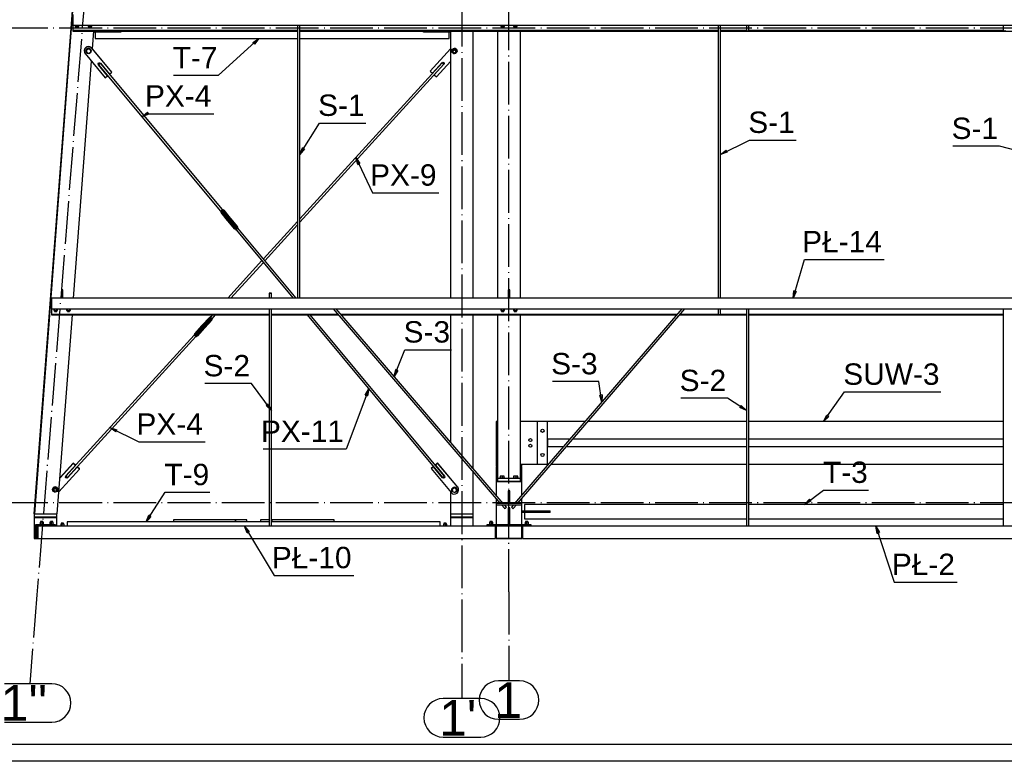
# Paper-space layout 'A0 Advance Steel' of a CAD drawing. Header units: millimetres. Extents: x -21 to 1320, y -7 to 928.
# Tile 11 of 134: x 51 to 190, y 478 to 582. Entities that reach past the tile are written whole.
import ezdxf

# ---------------------------------------------------------------- set-up
doc = ezdxf.new("R2010")
doc.units = ezdxf.units.MM
doc.linetypes.add('ACAD_ISO04W100', pattern=[30, 24, -3, 0, -3])
doc.layers.get('0').update_dxf_attribs({"linetype": 'CONTINUOUS'})
for name, color, linetype in [('AS_Belki', 145, 'CONTINUOUS'), ('AS_Blachy', 30, 'CONTINUOUS'), ('AS_Czesci specjalne', 31, 'CONTINUOUS'), ('AS_Siatki', 72, 'CONTINUOUS'), ('AS_Sruby', 9, 'CONTINUOUS')]:
    doc.layers.add(name, color=color, linetype=linetype)
doc.styles.add('Arial', font='arial.ttf', dxfattribs={"height": 150})

psp = doc.layouts.new('A0 Advance Steel')

# ---------------------------------------------------------------- linework, layer by layer
at = {"color": 0, "linetype": 'ByBlock', "lineweight": -2}
for p, q in [((84.12, 578.43), (84.97, 578.98)), ((84.97, 578.98), (84.34, 578.18)), ((84.12, 578.43), (84.34, 578.18)), ((68.57, 568), (69.35, 568.65)), ((69.52, 568.36), (68.57, 568)), ((69.52, 568.36), (69.35, 568.65)), ((90.72, 562.72), (91.11, 563.66)), ((91.39, 563.48), (90.72, 562.72)), ((91.39, 563.48), (91.11, 563.66)), ((149.72, 562.72), (150.55, 563.31)), ((150.69, 563.01), (149.72, 562.72)), ((150.69, 563.01), (150.55, 563.31)), ((98.84, 561.3), (98.56, 562.27)), ((98.56, 562.27), (99.14, 561.44)), ((98.84, 561.3), (99.14, 561.44)), ((159.93, 542.56), (160.05, 543.57)), ((160.37, 543.47), (159.93, 542.56)), ((160.37, 543.47), (160.05, 543.57)), ((103.96, 531.54), (104.18, 532.53)), ((104.49, 532.41), (103.96, 531.54)), ((104.49, 532.41), (104.18, 532.53)), ((99.89, 528.93), (100.39, 529.81)), ((100.39, 529.81), (100.2, 528.81)), ((99.89, 528.93), (100.2, 528.81)), ((133.12, 528.96), (132.79, 528.92)), ((133.08, 527.95), (132.79, 528.92)), ((133.12, 528.96), (133.08, 527.95)), ((86.26, 527.68), (85.99, 527.49)), ((86.72, 526.78), (85.99, 527.49)), ((86.26, 527.68), (86.72, 526.78)), ((152.65, 527.46), (152.47, 527.18)), ((153.4, 526.78), (152.47, 527.18)), ((152.65, 527.46), (153.4, 526.78)), ((164.21, 525.23), (164.66, 526.14)), ((164.93, 525.95), (164.21, 525.23)), ((164.93, 525.95), (164.66, 526.14)), ((64.89, 523.78), (64.07, 524.37)), ((64.07, 524.37), (65.04, 524.08)), ((64.89, 523.78), (65.04, 524.08)), ((161.53, 513.57), (162.22, 514.31)), ((162.42, 514.04), (161.53, 513.57)), ((162.42, 514.04), (162.22, 514.31)), ((69.15, 511.14), (69.55, 512.08)), ((69.83, 511.9), (69.15, 511.14)), ((69.83, 511.9), (69.55, 512.08)), ((83.34, 509.59), (82.96, 510.53)), ((82.96, 510.53), (83.62, 509.76)), ((171.71, 509.53), (171.56, 510.53)), ((171.56, 510.53), (172.03, 509.63)), ((83.34, 509.59), (83.62, 509.76)), ((171.71, 509.53), (172.03, 509.63))]:
    psp.add_line(p, q, dxfattribs=at)
at = {"color": 3, "ltscale": 0.25}
for points in [[(1.26, 477.54), (1.26, 825.14), (628.86, 825.14), (628.86, 477.54), (1.26, 477.54)], [(3.26, 479.89), (3.26, 810.49), (626.86, 810.49), (626.86, 479.89), (3.26, 479.89)]]:
    psp.add_lwpolyline(points, dxfattribs=at)
at = {"color": 7}
for points in [[(84.97, 578.98), (79.25, 573.78), (72.97, 573.78)], [(68.57, 568), (69.31, 568.43), (78.63, 568.43)], [(90.72, 562.72), (93.47, 567.12), (99.99, 567.12)], [(149.72, 562.72), (153.82, 564.73), (160.35, 564.73)], [(193.4, 562.72), (188.88, 563.88), (182.35, 563.88)], [(98.56, 562.27), (100.9, 557.33), (110.22, 557.33)], [(159.93, 542.56), (161.53, 547.98), (172.71, 547.98)], [(103.96, 531.54), (105.47, 535.31), (112, 535.31)], [(86.72, 526.78), (83.92, 530.57), (77.4, 530.57)], [(133.08, 527.95), (132.69, 530.85), (126.17, 530.85)], [(100.39, 529.81), (97.24, 521.37), (85.59, 521.37)], [(164.21, 525.23), (167.16, 529.38), (180.67, 529.38)], [(153.4, 526.78), (150.72, 528.49), (144.19, 528.49)], [(64.07, 524.37), (68.11, 522.37), (77.43, 522.37)], [(161.53, 513.57), (164.21, 515.61), (170.5, 515.61)], [(69.15, 511.14), (71.81, 515.29), (78.1, 515.29)], [(82.96, 510.53), (87.11, 503.64), (98.29, 503.64)], [(171.56, 510.53), (174.11, 502.68), (182.97, 502.68)]]:
    psp.add_lwpolyline(points, dxfattribs=at)
at = {"layer": 'AS_Belki', "linetype": 'Continuous', "ltscale": 0.25}
for p, q in [((63.06, 638.96), (53.46, 512.27)), ((53.46, 512.27), (63.06, 638.95)), ((63.08, 638.89), (53.48, 512.27)), ((63.08, 638.89), (53.48, 512.27)), ((58.86, 582.37), (58.86, 580.88)), ((58.86, 580.88), (222.96, 580.88)), ((58.86, 580.88), (58.86, 580.11)), ((90.4, 580.88), (90.4, 542.56)), ((90.72, 542.56), (90.72, 580.88)), ((149.4, 580.88), (149.4, 542.56)), ((149.72, 542.56), (149.72, 580.88)), ((153.4, 580.88), (153.4, 580.1)), ((153.72, 580.1), (153.72, 580.88)), ((189.4, 580.88), (189.4, 580.1)), ((90.4, 580.11), (58.86, 580.11)), ((58.86, 580.11), (58.86, 580.08)), ((90.4, 580.08), (58.86, 580.08)), ((58.86, 580.08), (58.86, 580.03)), ((58.86, 580.03), (90.4, 580.03)), ((61.63, 577.52), (61.83, 580.03)), ((61.99, 579.88), (61.99, 578.98)), ((61.99, 578.98), (90.4, 578.98)), ((65.6, 579.88), (65.59, 579.88)), ((65.6, 579.88), (65.59, 579.88)), ((65.6, 580.03), (65.6, 579.88)), ((149.4, 580.11), (90.72, 580.11)), ((149.4, 580.08), (90.72, 580.08)), ((90.72, 580.03), (149.4, 580.03)), ((90.72, 578.98), (111.69, 578.98)), ((108.09, 579.88), (108.09, 580.03)), ((111.69, 579.88), (108.09, 579.88)), ((111.69, 578.98), (111.69, 579.88)), ((111.86, 580.03), (111.86, 542.56)), ((115.06, 542.56), (115.06, 580.03)), ((118.46, 580.03), (118.46, 542.56)), ((121.66, 542.56), (121.66, 580.03)), ((153.4, 580.11), (149.72, 580.11)), ((153.49, 580.08), (149.72, 580.08)), ((149.72, 580.03), (193.4, 580.03)), ((189.49, 580.08), (153.64, 580.08)), ((189.4, 580.11), (153.72, 580.11)), ((58.98, 542.56), (61.5, 575.79)), ((62.48, 575.31), (79.6, 554.76)), ((79.85, 554.97), (62.73, 575.51)), ((110.67, 575.58), (90.72, 553.66)), ((90.72, 553.19), (110.91, 575.37)), ((90.4, 553.31), (85.61, 548.05)), ((85.82, 547.8), (90.4, 552.83)), ((81.78, 552.15), (89.77, 542.56)), ((90.19, 542.56), (82.02, 552.36)), ((85.4, 547.81), (80.62, 542.56)), ((81.05, 542.56), (85.6, 547.56)), ((86.4, 543.24), (86.4, 542.56)), ((86.72, 542.56), (86.72, 543.24)), ((222.96, 542.56), (55.86, 542.56)), ((55.86, 542.56), (55.86, 542.53)), ((222.96, 542.53), (55.86, 542.53)), ((55.86, 542.53), (55.86, 541.03)), ((55.86, 541.03), (222.96, 541.03)), ((55.86, 541.03), (55.86, 540.27)), ((86.4, 540.27), (55.86, 540.27)), ((55.86, 540.27), (55.86, 540.24)), ((86.4, 540.24), (55.86, 540.24)), ((55.86, 540.24), (55.86, 540.19)), ((55.86, 540.19), (86.4, 540.19)), ((56.69, 512.27), (58.8, 540.19)), ((78.46, 540.19), (78.18, 539.88)), ((78.42, 539.66), (78.89, 540.19)), ((86.4, 541.03), (86.4, 510.53)), ((86.72, 510.53), (86.72, 541.03)), ((96.05, 540.27), (86.72, 540.27)), ((96.07, 540.24), (86.72, 540.24)), ((86.72, 540.19), (96.12, 540.19)), ((91.75, 540.19), (110.75, 517.38)), ((110.99, 517.59), (92.16, 540.19)), ((95.39, 541.03), (118.84, 513.72)), ((119.26, 513.72), (95.81, 541.03)), ((143.66, 540.27), (96.47, 540.27)), ((143.63, 540.24), (96.49, 540.24)), ((96.54, 540.19), (143.59, 540.19)), ((111.86, 540.19), (111.86, 522.34)), ((115.06, 518.61), (115.06, 540.19)), ((118.46, 540.19), (118.46, 517.23)), ((144.31, 541.03), (120.86, 513.72)), ((121.28, 513.72), (144.74, 541.03)), ((121.66, 517.23), (121.66, 540.19)), ((144.01, 540.19), (153.4, 540.19)), ((149.49, 540.24), (144.05, 540.24)), ((149.4, 540.27), (144.08, 540.27)), ((149.4, 541.03), (149.4, 540.25)), ((153.4, 540.24), (149.64, 540.24)), ((149.72, 540.25), (149.72, 541.03)), ((153.4, 540.27), (149.72, 540.27)), ((153.4, 541.03), (153.4, 510.53)), ((153.72, 510.53), (153.72, 541.03)), ((189.4, 540.27), (153.72, 540.27)), ((189.4, 540.24), (153.72, 540.24)), ((153.72, 540.19), (189.4, 540.19)), ((189.4, 541.03), (189.4, 510.53)), ((75.89, 537.37), (57.9, 517.59)), ((58.14, 517.38), (76.13, 537.15)), ((130.75, 525.23), (125.46, 525.23)), ((153.4, 525.23), (131.17, 525.23)), ((189.4, 525.23), (153.72, 525.23)), ((115.06, 512.27), (115.06, 518.12)), ((118.26, 518.73), (118.26, 517.03)), ((121.66, 518.73), (121.86, 518.73)), ((121.86, 517.03), (121.86, 518.73)), ((125.46, 519.23), (125.6, 519.23)), ((126.02, 519.23), (153.4, 519.23)), ((153.72, 519.23), (189.4, 519.23)), ((118.46, 517.03), (118.26, 517.03)), ((111.86, 515.35), (111.86, 512.27)), ((119.01, 513.52), (119.46, 513)), ((119.7, 513.21), (119.44, 513.52)), ((120.69, 513.52), (120.42, 513.21)), ((120.67, 513), (121.11, 513.52)), ((153.4, 513.57), (122.22, 513.57)), ((122.22, 513.57), (122.22, 512.69)), ((122.22, 512.69), (125.82, 512.69)), ((189.4, 513.57), (153.72, 513.57)), ((53.43, 511.87), (53.43, 511.77)), ((53.48, 512.27), (56.69, 512.27)), ((53.48, 512.27), (53.48, 512.27)), ((56.63, 511.77), (56.63, 511.87)), ((81.65, 511.45), (72.97, 511.45)), ((72.97, 511.45), (72.97, 511.14)), ((95.53, 511.45), (86.85, 511.45)), ((95.53, 511.14), (95.53, 511.45)), ((111.86, 512.27), (115.06, 512.27)), ((111.86, 511.87), (111.86, 511.77)), ((115.06, 511.77), (115.06, 511.87)), ((125.82, 512.45), (122.22, 512.45)), ((122.22, 512.45), (122.22, 511.57)), ((122.22, 511.57), (153.4, 511.57)), ((153.72, 511.57), (189.4, 511.57)), ((118.16, 510.53), (53.96, 510.53)), ((53.96, 510.53), (53.96, 508.83)), ((86.4, 511.14), (58.09, 511.14)), ((58.09, 511.14), (58.09, 510.53)), ((110.4, 511.14), (86.72, 511.14)), ((110.4, 510.53), (110.4, 511.14)), ((118.16, 508.83), (118.16, 510.53)), ((221.16, 510.53), (121.96, 510.53)), ((121.96, 510.53), (121.96, 508.83)), ((53.43, 508.91), (53.43, 508.83)), ((53.43, 508.83), (53.96, 508.83)), ((53.96, 508.83), (118.16, 508.83)), ((118.26, 508.85), (118.26, 508.83)), ((118.26, 508.83), (121.86, 508.83)), ((121.86, 508.83), (121.86, 508.85)), ((121.96, 508.83), (221.16, 508.83))]:
    psp.add_line(p, q, dxfattribs=at)
at = {"layer": 'AS_Belki', "linetype": 'Continuous', "ltscale": 0.25, "extrusion": (-0.638695, 0.76653, 0.067083)}
psp.add_circle((-416.44, -26.97, 401.08), 0.16, dxfattribs=at)
at = {"layer": 'AS_Belki', "linetype": 'Continuous', "ltscale": 0.25, "extrusion": (0.671658, 0.73804, 0.064592)}
psp.add_circle((305.39, -32.31, 499.14), 0.16, dxfattribs=at)
at = {"layer": 'AS_Belki', "linetype": 'Continuous', "ltscale": 0.25, "extrusion": (3.61326e-11, 0.995929, 0.090144)}
psp.add_circle((-86.56, -48.97, 541.03), 0.16, dxfattribs=at)
at = {"layer": 'AS_Belki', "linetype": 'Continuous', "ltscale": 0.25, "extrusion": (-2.86448e-11, 0.996195, 0.087156)}
for centre in [(-153.56, -50.56, 577.89), (-149.56, -47.09, 538.19)]:
    psp.add_arc(centre, 0.16, 0, 180, dxfattribs=at)
at = {"layer": 'AS_Belki', "linetype": 'Continuous', "ltscale": 0.25, "extrusion": (-2.87581e-11, 0.996195, 0.087156)}
psp.add_arc((-189.56, -50.56, 577.89), 0.16, 0, 180, dxfattribs=at)
at = {"layer": 'AS_Belki', "linetype": 'Continuous', "ltscale": 0.25, "extrusion": (0.671658, 0.73804, 0.064592)}
psp.add_arc((305.39, -27.24, 420.89), 0.16, 3.364, 183.364, dxfattribs=at)
at = {"layer": 'AS_Belki', "linetype": 'Continuous', "ltscale": 0.25, "extrusion": (-0.638695, 0.76653, 0.067083)}
psp.add_arc((-416.44, -21.91, 325.86), 0.16, 356.8006, 176.8006, dxfattribs=at)
at = {"layer": 'AS_Belki', "linetype": 'Continuous', "ltscale": 0.25, "extrusion": (-0.650037, 0.757011, 0.06623)}
psp.add_arc((-424.99, -20.62, 310.69), 0.16, 356.745, 176.745, dxfattribs=at)
at = {"layer": 'AS_Belki', "linetype": 'Continuous', "ltscale": 0.25, "extrusion": (0.650037, 0.757011, 0.06623)}
psp.add_arc((242.82, -30.98, 466.78), 0.16, 3.255, 183.255, dxfattribs=at)
at = {"layer": 'AS_Blachy', "linetype": 'Continuous', "ltscale": 0.25}
for p, q in [((65.59, 579.88), (61.81, 579.88)), ((65.59, 579.88), (65.59, 580.03)), ((111.86, 579.88), (111.69, 579.88)), ((61.63, 577.52), (61.53, 577.64)), ((61.53, 577.64), (61.53, 577.62)), ((64.35, 574.25), (61.53, 577.62)), ((64.35, 574.27), (61.63, 577.52)), ((111.86, 577.55), (109, 574.41)), ((111.86, 577.53), (109, 574.39)), ((60.48, 577.31), (60.48, 577.29)), ((60.61, 576.86), (63.42, 573.48)), ((62.45, 575.3), (62.45, 575.32)), ((63.74, 573.75), (62.45, 575.3)), ((63.74, 573.77), (62.46, 575.32)), ((62.73, 575.53), (64.02, 573.98)), ((109.31, 574.11), (110.67, 575.6)), ((110.94, 575.38), (109.58, 573.89)), ((110.94, 575.36), (109.58, 573.87)), ((109.89, 573.59), (111.86, 575.75)), ((110.94, 575.38), (110.94, 575.36)), ((63.42, 573.48), (63.74, 573.75)), ((63.74, 573.75), (63.74, 573.77)), ((64.02, 573.98), (64.35, 574.25)), ((64.35, 574.25), (64.35, 574.27)), ((109, 574.41), (109, 574.39)), ((109, 574.39), (109.31, 574.11)), ((109.58, 573.89), (109.58, 573.87)), ((109.58, 573.87), (109.89, 573.59)), ((57.46, 543.73), (57.26, 543.73)), ((57.26, 543.73), (57.26, 543.68)), ((57.46, 543.68), (57.26, 543.68)), ((57.26, 543.68), (57.26, 542.56)), ((57.46, 543.68), (57.46, 543.73)), ((57.46, 542.56), (57.46, 543.68)), ((120.16, 543.73), (119.96, 543.73)), ((119.96, 543.73), (119.96, 543.68)), ((120.16, 543.68), (119.96, 543.68)), ((119.96, 543.68), (119.96, 542.56)), ((120.16, 543.68), (120.16, 543.73)), ((120.16, 542.56), (120.16, 543.68)), ((118.46, 525.23), (118.26, 525.23)), ((118.26, 525.23), (118.26, 519.23)), ((124.06, 525.23), (121.66, 525.23)), ((124.06, 519.23), (124.06, 525.23)), ((125.46, 525.23), (124.06, 525.23)), ((125.46, 519.23), (125.46, 525.23)), ((128.6, 522.73), (125.47, 522.73)), ((125.47, 522.73), (125.47, 521.73)), ((153.4, 522.73), (129.02, 522.73)), ((189.4, 522.73), (153.72, 522.73)), ((125.47, 521.73), (127.74, 521.73)), ((128.16, 521.73), (153.4, 521.73)), ((153.72, 521.73), (189.4, 521.73)), ((57.23, 519.48), (57.23, 519.47)), ((57.23, 519.47), (57.23, 519.47)), ((57.23, 519.36), (57.23, 519.47)), ((56.92, 515.38), (59.8, 518.55)), ((58.92, 519.37), (57.07, 517.35)), ((58.92, 519.35), (57.07, 517.32)), ((57.87, 517.58), (59.23, 519.07)), ((59.49, 518.85), (58.14, 517.36)), ((59.49, 518.83), (58.14, 517.34)), ((59.23, 519.09), (58.92, 519.37)), ((58.92, 519.37), (58.92, 519.35)), ((59.23, 519.07), (58.92, 519.35)), ((59.23, 519.07), (59.23, 519.09)), ((59.8, 518.57), (59.49, 518.85)), ((59.49, 518.85), (59.49, 518.83)), ((59.8, 518.55), (59.49, 518.83)), ((59.8, 518.55), (59.8, 518.57)), ((109.45, 518.91), (109.13, 518.65)), ((109.45, 518.89), (109.13, 518.63)), ((109.13, 518.65), (109.13, 518.63)), ((109.13, 518.63), (111.94, 515.25)), ((110.74, 517.37), (109.45, 518.91)), ((109.45, 518.89), (109.45, 518.91)), ((110.74, 517.34), (109.45, 518.89)), ((110.05, 519.41), (109.73, 519.14)), ((110.05, 519.39), (109.73, 519.12)), ((109.73, 519.14), (109.73, 519.12)), ((109.73, 519.12), (111.02, 517.57)), ((111.86, 517.24), (110.05, 519.41)), ((110.05, 519.39), (110.05, 519.41)), ((112.87, 516.02), (110.05, 519.39)), ((118.26, 519.23), (118.26, 519.03)), ((118.26, 519.23), (118.46, 519.23)), ((118.26, 519.03), (118.46, 519.03)), ((118.46, 518.93), (118.26, 518.93)), ((118.26, 518.93), (118.26, 518.73)), ((118.26, 518.73), (118.46, 518.73)), ((121.66, 519.23), (124.06, 519.23)), ((121.66, 519.03), (121.86, 519.03)), ((121.86, 518.93), (121.66, 518.93)), ((121.86, 519.03), (121.86, 519.23)), ((121.86, 518.73), (121.86, 518.93)), ((124.06, 519.23), (125.46, 519.23)), ((57.87, 517.58), (57.87, 517.58)), ((58.14, 517.34), (58.14, 517.36)), ((58.14, 517.36), (58.14, 517.34)), ((110.74, 517.37), (110.74, 517.34)), ((110.74, 517.34), (110.74, 517.37)), ((111.02, 517.58), (111.02, 517.57)), ((118.26, 517.03), (118.26, 516.83)), ((118.46, 516.83), (118.26, 516.83)), ((118.26, 516.83), (118.26, 516.81)), ((118.26, 516.81), (121.86, 516.81)), ((118.26, 516.81), (118.26, 514.88)), ((121.66, 517.23), (118.46, 517.23)), ((118.46, 517.23), (118.46, 516.83)), ((121.66, 516.83), (118.46, 516.83)), ((121.66, 516.83), (121.66, 517.23)), ((121.86, 517.03), (121.66, 517.03)), ((121.86, 516.83), (121.66, 516.83)), ((121.86, 516.83), (121.86, 517.03)), ((121.86, 516.81), (121.86, 516.83)), ((121.86, 514.88), (121.86, 516.81)), ((53.77, 516.43), (53.43, 512.36)), ((53.43, 512.27), (53.7, 515.48)), ((112.87, 516.04), (112.87, 516.02)), ((113, 515.58), (113, 515.6)), ((120.16, 515.51), (119.96, 515.51)), ((119.96, 515.51), (119.96, 514.32)), ((120.16, 514.32), (120.16, 515.51)), ((118.26, 514.39), (118.26, 513.72)), ((119.96, 514.32), (120.16, 514.32)), ((119.96, 514.32), (119.96, 513.72)), ((120.16, 513.72), (120.16, 514.32)), ((121.86, 510.73), (121.86, 514.39)), ((121.86, 513.72), (118.26, 513.72)), ((118.26, 513.72), (118.26, 513.52)), ((118.26, 513.52), (121.86, 513.52)), ((118.26, 513.52), (118.26, 510.73)), ((120.16, 513.12), (119.96, 513.12)), ((119.96, 513.12), (119.96, 511.73)), ((120.16, 511.73), (120.16, 513.12)), ((121.86, 513.52), (121.86, 513.72)), ((121.86, 512.69), (122.22, 512.69)), ((125.82, 512.45), (125.82, 512.69)), ((53.43, 512.36), (53.43, 512.27)), ((53.43, 512.27), (53.48, 512.27)), ((53.43, 512.27), (53.43, 511.87)), ((53.43, 511.87), (56.63, 511.87)), ((56.63, 511.77), (53.43, 511.77)), ((53.43, 511.77), (53.43, 511.75)), ((53.43, 511.75), (56.63, 511.75)), ((53.43, 511.75), (53.43, 508.91)), ((56.63, 511.87), (56.63, 512.27)), ((56.63, 511.75), (56.63, 511.77)), ((56.63, 510.53), (56.63, 511.75)), ((81.75, 511.45), (81.65, 511.45)), ((81.65, 511.45), (81.65, 511.14)), ((83.28, 511.45), (81.75, 511.45)), ((81.75, 511.14), (81.75, 511.45)), ((83.28, 511.14), (83.28, 511.45)), ((86.4, 511.45), (85.22, 511.45)), ((85.22, 511.45), (85.22, 511.14)), ((86.74, 511.45), (86.72, 511.45)), ((86.85, 511.45), (86.74, 511.45)), ((86.74, 511.45), (86.74, 511.14)), ((86.85, 511.14), (86.85, 511.45)), ((111.86, 512.27), (111.86, 511.87)), ((111.86, 511.87), (115.06, 511.87)), ((115.06, 511.77), (111.86, 511.77)), ((111.86, 511.77), (111.86, 511.75)), ((111.86, 511.75), (115.06, 511.75)), ((111.86, 511.75), (111.86, 510.53)), ((115.06, 511.87), (115.06, 512.27)), ((115.06, 511.75), (115.06, 511.77)), ((115.06, 510.53), (115.06, 511.75)), ((119.96, 511.73), (120.16, 511.73)), ((119.96, 511.73), (119.96, 510.73)), ((120.16, 510.73), (120.16, 511.73)), ((122.22, 512.45), (121.86, 512.45)), ((53.65, 510.53), (53.63, 510.53)), ((53.63, 510.53), (53.63, 509.9)), ((53.83, 509.9), (53.63, 509.9)), ((53.63, 509.9), (53.63, 508.91)), ((56.44, 510.73), (53.65, 510.73)), ((53.65, 510.73), (53.65, 510.53)), ((53.96, 510.53), (53.65, 510.53)), ((53.83, 509.9), (53.83, 510.53)), ((53.83, 508.91), (53.83, 509.9)), ((56.44, 510.53), (56.44, 510.73)), ((123.16, 510.73), (116.96, 510.73)), ((116.96, 510.73), (116.96, 510.53)), ((121.96, 510.53), (118.16, 510.53)), ((118.26, 510.53), (118.26, 508.85)), ((121.86, 508.85), (121.86, 510.53)), ((123.16, 510.53), (123.16, 510.73)), ((53.43, 508.91), (53.96, 508.9)), ((53.63, 508.91), (53.83, 508.91)), ((118.26, 508.85), (121.86, 508.85))]:
    psp.add_line(p, q, dxfattribs=at)
for centre, radius in [((124.76, 523.93), 0.22), ((123.06, 522.63), 0.2), ((123.06, 521.83), 0.2), ((124.76, 520.53), 0.22)]:
    psp.add_circle(centre, radius, dxfattribs=at)
at = {"layer": 'AS_Blachy', "linetype": 'Continuous', "ltscale": 0.25, "extrusion": (-2.02925e-06, -0.087183, 0.996192)}
for centre, start, end in [((61.06, 575.04, -50.33), 39.6959, 219.6959), ((61.06, 575.06, -50.33), 39.6959, 174.6959), ((112.39, 513.67, -44.95), 219.6959, 39.6959)]:
    psp.add_arc(centre, 0.6, start, end, dxfattribs=at)
at = {"layer": 'AS_Blachy', "linetype": 'Continuous', "ltscale": 0.25, "extrusion": (2.02925e-06, 0.087183, -0.996192)}
for centre, start, end in [((-62.58, 573.22, 50.17), 320.3104, 140.2977), ((-62.58, 573.25, 50.17), 320.3104, 356.5788), ((-110.79, 573.31, 50.17), 183.4212, 222.1875), ((-57.99, 515.49, 45.11), 222.2002, 42.1875), ((-57.99, 515.51, 45.12), 222.2002, 356.5788), ((-110.87, 515.49, 45.11), 140.3104, 320.2977), ((-110.87, 515.51, 45.12), 183.4212, 320.2977)]:
    psp.add_arc(centre, 0.18, start, end, dxfattribs=at)
at = {"layer": 'AS_Blachy', "linetype": 'Continuous', "ltscale": 0.25, "extrusion": (2.02924e-06, 0.087183, -0.996192)}
psp.add_arc((-110.79, 573.29, 50.17), 0.18, 42.2002, 222.1875, dxfattribs=at)
at = {"layer": 'AS_Czesci specjalne', "linetype": 'Continuous', "ltscale": 0.25}
for p, q in [((79.59, 554.77), (79.57, 554.74)), ((79.57, 554.74), (79.59, 554.75)), ((79.57, 554.74), (79.63, 554.66)), ((79.59, 554.75), (79.65, 554.79)), ((79.61, 554.77), (79.59, 554.76)), ((79.6, 554.77), (79.59, 554.77)), ((79.59, 554.76), (79.6, 554.77)), ((79.59, 554.75), (79.65, 554.67)), ((79.66, 554.8), (79.61, 554.77)), ((79.65, 554.67), (79.63, 554.66)), ((79.63, 554.66), (79.66, 554.55)), ((79.65, 554.79), (79.72, 554.85)), ((79.65, 554.79), (79.71, 554.71)), ((79.71, 554.71), (79.65, 554.67)), ((79.65, 554.67), (79.68, 554.56)), ((79.72, 554.85), (79.66, 554.8)), ((79.68, 554.56), (79.66, 554.55)), ((80.59, 553.45), (79.66, 554.55)), ((79.66, 554.55), (80.57, 553.46)), ((79.66, 554.55), (80.57, 553.47)), ((79.68, 554.56), (79.75, 554.61)), ((79.68, 554.56), (80.61, 553.43)), ((79.68, 554.56), (80.59, 553.45)), ((80.63, 553.41), (79.68, 554.56)), ((81.6, 552.26), (79.68, 554.56)), ((79.71, 554.71), (79.79, 554.77)), ((79.71, 554.71), (79.75, 554.61)), ((79.72, 554.85), (79.8, 554.92)), ((79.79, 554.91), (79.72, 554.85)), ((79.72, 554.85), (79.79, 554.77)), ((79.75, 554.61), (79.85, 554.69)), ((79.75, 554.61), (81.67, 552.32)), ((79.84, 554.95), (79.79, 554.91)), ((79.79, 554.77), (79.86, 554.84)), ((79.79, 554.77), (79.85, 554.69)), ((79.8, 554.92), (79.86, 554.97)), ((79.8, 554.92), (79.86, 554.84)), ((79.86, 554.99), (79.84, 554.97)), ((79.84, 554.97), (79.85, 554.97)), ((79.85, 554.97), (79.84, 554.95)), ((79.85, 554.69), (79.95, 554.77)), ((79.85, 554.69), (81.77, 552.39)), ((79.88, 554.99), (79.86, 554.99)), ((79.86, 554.97), (79.88, 554.99)), ((79.92, 554.89), (79.86, 554.97)), ((79.92, 554.89), (79.86, 554.84)), ((79.86, 554.84), (79.95, 554.77)), ((79.94, 554.92), (79.88, 554.99)), ((79.94, 554.92), (79.92, 554.89)), ((80.02, 554.84), (79.92, 554.89)), ((80.04, 554.87), (79.94, 554.92)), ((79.95, 554.77), (80.02, 554.84)), ((79.95, 554.77), (81.86, 552.47)), ((80.04, 554.87), (80.02, 554.84)), ((80.02, 554.84), (81.93, 552.54)), ((80.97, 553.73), (80.02, 554.84)), ((80.02, 554.84), (80.99, 553.71)), ((80.96, 553.76), (80.02, 554.84)), ((80.04, 554.87), (80.96, 553.76)), ((80.95, 553.78), (80.04, 554.87)), ((80.04, 554.87), (80.95, 553.78)), ((80.57, 553.47), (80.57, 553.46)), ((80.57, 553.46), (80.59, 553.45)), ((80.59, 553.45), (80.61, 553.43)), ((80.61, 553.43), (80.63, 553.41)), ((80.63, 553.41), (80.64, 553.38)), ((80.63, 553.41), (81.6, 552.26)), ((80.64, 553.38), (80.66, 553.36)), ((80.64, 553.38), (81.6, 552.26)), ((80.66, 553.36), (80.67, 553.35)), ((81.57, 552.25), (80.66, 553.36)), ((80.66, 553.36), (81.6, 552.26)), ((80.67, 553.35), (80.67, 553.34)), ((81.57, 552.25), (80.67, 553.35)), ((80.67, 553.34), (81.57, 552.25)), ((80.95, 553.78), (80.95, 553.78)), ((80.96, 553.76), (80.95, 553.78)), ((80.96, 553.77), (80.95, 553.78)), ((80.95, 553.78), (80.95, 553.78)), ((80.95, 553.78), (80.95, 553.78)), ((80.95, 553.78), (80.95, 553.78)), ((80.97, 553.75), (80.96, 553.77)), ((80.96, 553.76), (80.96, 553.77)), ((80.96, 553.76), (80.96, 553.77)), ((80.96, 553.77), (80.96, 553.76)), ((80.97, 553.73), (80.96, 553.76)), ((80.99, 553.72), (80.97, 553.75)), ((80.97, 553.74), (80.97, 553.75)), ((80.99, 553.71), (80.97, 553.73)), ((80.98, 553.72), (80.99, 553.72)), ((80.99, 553.72), (80.98, 553.72)), ((81.01, 553.7), (80.99, 553.72)), ((81.93, 552.54), (80.99, 553.71)), ((81.01, 553.69), (80.99, 553.71)), ((81, 553.69), (81.01, 553.7)), ((81.03, 553.68), (81.01, 553.7)), ((81.01, 553.7), (81.01, 553.69)), ((81.01, 553.7), (81.01, 553.69)), ((81.93, 552.54), (81.01, 553.69)), ((81.03, 553.67), (81.01, 553.69)), ((81.05, 553.67), (81.03, 553.68)), ((81.03, 553.67), (81.03, 553.68)), ((81.03, 553.68), (81.03, 553.67)), ((81.93, 552.54), (81.03, 553.67)), ((81.03, 553.67), (81.96, 552.57)), ((81.05, 553.66), (81.03, 553.67)), ((81.04, 553.66), (81.05, 553.67)), ((81.05, 553.67), (81.04, 553.66)), ((81.05, 553.66), (81.05, 553.67)), ((81.05, 553.66), (81.96, 552.57)), ((81.96, 552.57), (81.05, 553.66)), ((81.05, 553.66), (81.05, 553.66)), ((81.57, 552.25), (81.6, 552.26)), ((81.57, 552.25), (81.68, 552.21)), ((81.6, 552.26), (81.67, 552.32)), ((81.6, 552.26), (81.7, 552.22)), ((81.67, 552.32), (81.77, 552.39)), ((81.67, 552.32), (81.75, 552.26)), ((81.7, 552.22), (81.68, 552.21)), ((81.68, 552.21), (81.74, 552.13)), ((81.75, 552.26), (81.7, 552.22)), ((81.7, 552.22), (81.76, 552.14)), ((81.74, 552.13), (81.76, 552.14)), ((81.83, 552.32), (81.75, 552.26)), ((81.75, 552.26), (81.82, 552.18)), ((81.76, 552.14), (81.82, 552.18)), ((81.77, 552.39), (81.86, 552.47)), ((81.77, 552.39), (81.83, 552.32)), ((81.82, 552.18), (81.89, 552.24)), ((81.91, 552.39), (81.83, 552.32)), ((81.83, 552.32), (81.89, 552.24)), ((81.86, 552.47), (81.93, 552.54)), ((81.91, 552.39), (81.86, 552.47)), ((81.89, 552.24), (81.97, 552.31)), ((81.91, 552.39), (81.96, 552.44)), ((81.91, 552.39), (81.97, 552.31)), ((81.93, 552.54), (81.96, 552.57)), ((81.96, 552.44), (81.93, 552.54)), ((81.98, 552.46), (81.96, 552.57)), ((81.96, 552.44), (81.98, 552.46)), ((82.03, 552.36), (81.96, 552.44)), ((81.97, 552.31), (82.03, 552.36)), ((82.05, 552.39), (81.98, 552.46)), ((82.03, 552.36), (82.05, 552.39)), ((75.99, 537.54), (78.01, 539.76)), ((76.06, 537.48), (78.07, 539.69)), ((76.15, 537.39), (78.17, 539.6)), ((76.24, 537.31), (78.26, 539.52)), ((78.33, 539.47), (76.31, 537.26)), ((78.01, 539.76), (76.98, 538.67)), ((78.01, 539.76), (77, 538.69)), ((77.02, 538.74), (77.98, 539.79)), ((77.02, 538.72), (77.98, 539.79)), ((78.01, 539.76), (77.02, 538.72)), ((77.98, 539.79), (77.03, 538.74)), ((77.33, 538.35), (78.33, 539.47)), ((77.36, 538.37), (78.33, 539.47)), ((77.38, 538.39), (78.33, 539.47)), ((78.35, 539.46), (77.38, 538.39)), ((78.35, 539.46), (77.39, 538.4)), ((77.4, 538.41), (78.35, 539.46)), ((78.09, 539.83), (77.98, 539.79)), ((78.01, 539.76), (77.98, 539.79)), ((78.11, 539.81), (78.01, 539.76)), ((78.07, 539.69), (78.01, 539.76)), ((78.16, 539.75), (78.07, 539.69)), ((78.17, 539.6), (78.07, 539.69)), ((78.15, 539.91), (78.09, 539.83)), ((78.11, 539.81), (78.09, 539.83)), ((78.17, 539.88), (78.11, 539.81)), ((78.16, 539.75), (78.11, 539.81)), ((78.15, 539.91), (78.17, 539.88)), ((78.17, 539.9), (78.15, 539.91)), ((78.23, 539.82), (78.16, 539.75)), ((78.16, 539.75), (78.23, 539.68)), ((78.19, 539.89), (78.17, 539.9)), ((78.17, 539.88), (78.23, 539.82)), ((78.17, 539.6), (78.23, 539.68)), ((78.26, 539.52), (78.17, 539.6)), ((78.19, 539.86), (78.18, 539.89)), ((78.18, 539.89), (78.18, 539.88)), ((78.24, 539.82), (78.19, 539.86)), ((78.23, 539.82), (78.3, 539.76)), ((78.23, 539.68), (78.3, 539.76)), ((78.23, 539.68), (78.31, 539.62)), ((78.3, 539.76), (78.24, 539.82)), ((78.26, 539.52), (78.31, 539.62)), ((78.33, 539.47), (78.26, 539.52)), ((78.3, 539.76), (78.38, 539.69)), ((78.36, 539.7), (78.3, 539.76)), ((78.31, 539.62), (78.38, 539.69)), ((78.31, 539.62), (78.36, 539.57)), ((78.33, 539.47), (78.36, 539.57)), ((78.35, 539.46), (78.33, 539.47)), ((78.35, 539.46), (78.38, 539.57)), ((78.41, 539.67), (78.36, 539.7)), ((78.36, 539.57), (78.43, 539.65)), ((78.36, 539.57), (78.38, 539.57)), ((78.38, 539.69), (78.43, 539.65)), ((78.38, 539.57), (78.45, 539.64)), ((78.43, 539.66), (78.41, 539.67)), ((78.42, 539.67), (78.43, 539.66)), ((78.43, 539.67), (78.42, 539.67)), ((78.45, 539.64), (78.43, 539.67)), ((78.43, 539.65), (78.45, 539.64)), ((75.94, 537.47), (75.87, 537.4)), ((75.96, 537.44), (75.89, 537.37)), ((75.97, 537.58), (75.94, 537.47)), ((75.94, 537.47), (75.96, 537.44)), ((75.99, 537.54), (75.96, 537.44)), ((75.96, 537.44), (76.01, 537.39)), ((75.97, 537.58), (76.94, 538.63)), ((75.97, 537.58), (76.93, 538.63)), ((76.92, 538.63), (75.97, 537.58)), ((75.97, 537.58), (75.99, 537.54)), ((75.99, 537.54), (76.98, 538.67)), ((76.96, 538.65), (75.99, 537.54)), ((76.94, 538.63), (75.99, 537.54)), ((76.06, 537.48), (75.99, 537.54)), ((76.01, 537.39), (76.06, 537.48)), ((76.15, 537.39), (76.06, 537.48)), ((77.33, 538.35), (76.31, 537.26)), ((76.31, 537.26), (77.32, 538.33)), ((76.31, 537.26), (77.3, 538.31)), ((77.3, 538.31), (76.34, 537.24)), ((76.34, 537.24), (77.29, 538.29)), ((76.34, 537.24), (77.29, 538.29)), ((76.93, 538.63), (76.92, 538.63)), ((76.93, 538.63), (76.92, 538.63)), ((76.94, 538.64), (76.93, 538.63)), ((76.93, 538.63), (76.93, 538.63)), ((76.93, 538.63), (76.93, 538.63)), ((76.94, 538.63), (76.93, 538.63)), ((76.96, 538.66), (76.94, 538.64)), ((76.96, 538.65), (76.94, 538.63)), ((76.95, 538.64), (76.94, 538.64)), ((76.95, 538.64), (76.94, 538.64)), ((76.94, 538.64), (76.95, 538.64)), ((76.98, 538.68), (76.96, 538.66)), ((76.98, 538.67), (76.96, 538.65)), ((76.97, 538.66), (76.96, 538.66)), ((77, 538.71), (76.98, 538.68)), ((77, 538.69), (76.98, 538.67)), ((76.99, 538.68), (76.98, 538.68)), ((76.98, 538.68), (76.99, 538.68)), ((77.02, 538.73), (77, 538.71)), ((77.02, 538.72), (77, 538.69)), ((77.01, 538.7), (77, 538.71)), ((77, 538.71), (77.01, 538.7)), ((77, 538.71), (77.01, 538.7)), ((77.03, 538.74), (77.02, 538.74)), ((77.02, 538.74), (77.03, 538.74)), ((77.03, 538.74), (77.02, 538.74)), ((77.02, 538.74), (77.02, 538.73)), ((77.02, 538.74), (77.02, 538.72)), ((77.03, 538.74), (77.02, 538.74)), ((77.02, 538.72), (77.02, 538.73)), ((77.02, 538.73), (77.02, 538.73)), ((77.29, 538.29), (77.3, 538.31)), ((77.29, 538.29), (77.29, 538.29)), ((77.3, 538.31), (77.32, 538.33)), ((77.32, 538.33), (77.33, 538.35)), ((77.33, 538.35), (77.36, 538.37)), ((77.36, 538.37), (77.38, 538.39)), ((77.38, 538.39), (77.39, 538.4)), ((77.39, 538.4), (77.4, 538.41)), ((75.87, 537.4), (75.89, 537.37)), ((75.89, 537.37), (75.94, 537.32)), ((75.94, 537.32), (76.01, 537.39)), ((75.94, 537.32), (76.02, 537.25)), ((76.08, 537.32), (76.01, 537.39)), ((76.02, 537.25), (76.08, 537.32)), ((76.02, 537.25), (76.09, 537.18)), ((76.08, 537.32), (76.15, 537.39)), ((76.16, 537.26), (76.08, 537.32)), ((76.09, 537.18), (76.16, 537.26)), ((76.09, 537.18), (76.15, 537.14)), ((76.24, 537.31), (76.15, 537.39)), ((76.15, 537.14), (76.21, 537.21)), ((76.15, 537.14), (76.17, 537.13)), ((76.16, 537.26), (76.24, 537.31)), ((76.16, 537.26), (76.21, 537.21)), ((76.17, 537.13), (76.23, 537.2)), ((76.21, 537.21), (76.31, 537.26)), ((76.21, 537.21), (76.23, 537.2)), ((76.23, 537.2), (76.34, 537.24)), ((76.31, 537.26), (76.24, 537.31)), ((76.31, 537.26), (76.34, 537.24))]:
    psp.add_line(p, q, dxfattribs=at)
at = {"layer": 'AS_Siatki', "color": 20, "linetype": 'ACAD_ISO04W100', "ltscale": 0.25}
for p, q in [((77.06, 791.01), (53.82, 500.89)), ((120.06, 501.33), (120.06, 791.53)), ((113.46, 789.04), (113.46, 498.84)), ((602.56, 580.43), (27.56, 580.43)), ((602.56, 513.83), (27.56, 513.83)), ((53.82, 500.89), (52.82, 488.43)), ((53.82, 500.89), (53.82, 500.89)), ((120.06, 501.33), (120.06, 501.33)), ((120.06, 501.33), (120.06, 488.83)), ((113.46, 498.84), (113.46, 498.84)), ((113.46, 498.84), (113.46, 486.34))]:
    psp.add_line(p, q, dxfattribs=at)
at = {"layer": 'AS_Siatki', "color": 20, "linetype": 'Continuous', "ltscale": 0.25}
for p, q in [((55.9, 488.43), (49.3, 488.43)), ((121.55, 488.83), (118.58, 488.83)), ((116.1, 486.34), (110.83, 486.34)), ((49.3, 483.03), (55.9, 483.03)), ((118.58, 483.43), (121.55, 483.43)), ((110.83, 480.94), (116.1, 480.94))]:
    psp.add_line(p, q, dxfattribs=at)
for centre, start, end in [((55.9, 485.73), 270, 90), ((118.58, 486.13), 90, 270), ((121.55, 486.13), 270, 90), ((110.83, 483.64), 90, 270), ((116.1, 483.64), 270, 90)]:
    psp.add_arc(centre, 2.7, start, end, dxfattribs=at)
at = {"layer": 'AS_Sruby', "linetype": 'Continuous', "ltscale": 0.25}
for p, q in [((59.2, 580.88), (59.2, 580.67)), ((59.2, 580.67), (59.33, 580.65)), ((59.3, 580.66), (59.3, 580.54)), ((59.33, 580.65), (59.33, 580.88)), ((59.33, 580.65), (59.6, 580.65)), ((59.6, 580.65), (59.6, 580.88)), ((59.6, 580.65), (59.73, 580.67)), ((59.62, 580.54), (59.62, 580.66)), ((59.73, 580.67), (59.73, 580.88)), ((61, 580.88), (61, 580.67)), ((61, 580.67), (61.13, 580.65)), ((61.1, 580.66), (61.1, 580.54)), ((61.13, 580.65), (61.13, 580.88)), ((61.13, 580.65), (61.4, 580.65)), ((61.4, 580.65), (61.4, 580.88)), ((61.4, 580.65), (61.53, 580.67)), ((61.42, 580.54), (61.42, 580.66)), ((61.53, 580.67), (61.53, 580.88)), ((118.9, 580.88), (118.9, 580.67)), ((118.9, 580.67), (119.03, 580.65)), ((119, 580.66), (119, 580.54)), ((119.03, 580.65), (119.03, 580.88)), ((119.03, 580.65), (119.3, 580.65)), ((119.3, 580.65), (119.3, 580.88)), ((119.3, 580.65), (119.43, 580.67)), ((119.32, 580.54), (119.32, 580.66)), ((119.43, 580.67), (119.43, 580.88)), ((120.7, 580.88), (120.7, 580.67)), ((120.7, 580.67), (120.83, 580.65)), ((120.8, 580.66), (120.8, 580.54)), ((120.83, 580.65), (120.83, 580.88)), ((120.83, 580.65), (121.1, 580.65)), ((121.1, 580.65), (121.1, 580.88)), ((121.1, 580.65), (121.23, 580.67)), ((121.12, 580.54), (121.12, 580.66)), ((121.23, 580.67), (121.23, 580.88)), ((61.02, 577.56), (60.76, 577.35)), ((60.76, 577.33), (61.02, 577.54)), ((61.33, 577.45), (61.02, 577.56)), ((61.02, 577.54), (61.02, 577.56)), ((61.02, 577.54), (61.33, 577.43)), ((112.47, 577.54), (112.16, 577.43)), ((112.16, 577.4), (112.47, 577.5)), ((112.72, 577.31), (112.47, 577.54)), ((112.47, 577.54), (112.47, 577.5)), ((112.47, 577.5), (112.72, 577.28)), ((60.7, 577.27), (60.7, 577.27)), ((60.76, 577.35), (60.76, 577.33)), ((60.76, 577.33), (60.82, 577)), ((60.82, 577), (61.13, 576.88)), ((61.13, 576.88), (61.39, 577.1)), ((61.39, 577.12), (61.33, 577.45)), ((61.33, 577.43), (61.33, 577.45)), ((61.33, 577.43), (61.39, 577.1)), ((61.39, 577.1), (61.39, 577.12)), ((61.44, 577.2), (61.44, 577.2)), ((112.03, 577.2), (112.03, 577.2)), ((112.16, 577.43), (112.09, 577.11)), ((112.09, 577.08), (112.16, 577.4)), ((112.09, 577.11), (112.09, 577.08)), ((112.09, 577.08), (112.33, 576.86)), ((112.16, 577.43), (112.16, 577.4)), ((112.2, 577.17), (112.2, 577.16)), ((112.33, 576.86), (112.65, 576.96)), ((112.6, 577.18), (112.6, 577.19)), ((112.65, 576.96), (112.72, 577.28)), ((112.72, 577.28), (112.72, 577.31)), ((112.77, 577.23), (112.77, 577.24)), ((56.2, 541.03), (56.2, 540.82)), ((56.2, 540.82), (56.33, 540.8)), ((56.3, 540.81), (56.3, 540.69)), ((56.33, 540.8), (56.33, 541.03)), ((56.33, 540.8), (56.6, 540.8)), ((56.6, 540.8), (56.6, 541.03)), ((56.6, 540.8), (56.73, 540.82)), ((56.62, 540.69), (56.62, 540.81)), ((56.73, 540.82), (56.73, 541.03)), ((58, 541.03), (58, 540.82)), ((58, 540.82), (58.13, 540.8)), ((58.1, 540.81), (58.1, 540.69)), ((58.13, 540.8), (58.13, 541.03)), ((58.13, 540.8), (58.4, 540.8)), ((58.4, 540.8), (58.4, 541.03)), ((58.4, 540.8), (58.53, 540.82)), ((58.42, 540.69), (58.42, 540.81)), ((58.53, 540.82), (58.53, 541.03)), ((118.9, 541.03), (118.9, 540.82)), ((118.9, 540.82), (119.03, 540.8)), ((119, 540.81), (119, 540.69)), ((119.03, 540.8), (119.03, 541.03)), ((119.03, 540.8), (119.3, 540.8)), ((119.3, 540.8), (119.3, 541.03)), ((119.3, 540.8), (119.43, 540.82)), ((119.32, 540.69), (119.32, 540.81)), ((119.43, 540.82), (119.43, 541.03)), ((120.7, 541.03), (120.7, 540.82)), ((120.7, 540.82), (120.83, 540.8)), ((120.8, 540.81), (120.8, 540.69)), ((120.83, 540.8), (120.83, 541.03)), ((120.83, 540.8), (121.1, 540.8)), ((121.1, 540.8), (121.1, 541.03)), ((121.1, 540.8), (121.23, 540.82)), ((121.12, 540.69), (121.12, 540.81)), ((121.23, 540.82), (121.23, 541.03)), ((118.75, 517.29), (118.74, 517.29)), ((118.74, 517.29), (118.74, 517.23)), ((118.77, 517.29), (118.75, 517.29)), ((118.81, 517.29), (118.77, 517.29)), ((118.85, 517.29), (118.81, 517.29)), ((119.11, 517.54), (118.82, 517.54)), ((118.82, 517.54), (118.82, 517.29)), ((118.91, 517.29), (118.85, 517.29)), ((118.97, 517.29), (118.91, 517.29)), ((119.04, 517.29), (118.97, 517.29)), ((119.11, 517.29), (119.04, 517.29)), ((119.4, 517.54), (119.11, 517.54)), ((119.11, 517.54), (119.11, 517.29)), ((119.19, 517.29), (119.11, 517.29)), ((119.25, 517.29), (119.19, 517.29)), ((119.32, 517.29), (119.25, 517.29)), ((119.38, 517.29), (119.32, 517.29)), ((119.42, 517.29), (119.38, 517.29)), ((119.4, 517.29), (119.4, 517.54)), ((119.46, 517.29), (119.42, 517.29)), ((119.48, 517.29), (119.46, 517.29)), ((119.48, 517.29), (119.48, 517.29)), ((119.48, 517.23), (119.48, 517.29)), ((120.65, 517.29), (120.64, 517.29)), ((120.64, 517.29), (120.64, 517.23)), ((120.67, 517.29), (120.65, 517.29)), ((120.71, 517.29), (120.67, 517.29)), ((120.75, 517.29), (120.71, 517.29)), ((121.01, 517.54), (120.72, 517.54)), ((120.72, 517.54), (120.72, 517.29)), ((120.81, 517.29), (120.75, 517.29)), ((120.87, 517.29), (120.81, 517.29)), ((120.94, 517.29), (120.87, 517.29)), ((121.01, 517.29), (120.94, 517.29)), ((121.3, 517.54), (121.01, 517.54)), ((121.01, 517.54), (121.01, 517.29)), ((121.09, 517.29), (121.01, 517.29)), ((121.15, 517.29), (121.09, 517.29)), ((121.22, 517.29), (121.15, 517.29)), ((121.28, 517.29), (121.22, 517.29)), ((121.32, 517.29), (121.28, 517.29)), ((121.3, 517.29), (121.3, 517.54)), ((121.36, 517.29), (121.32, 517.29)), ((121.38, 517.29), (121.36, 517.29)), ((121.38, 517.29), (121.38, 517.29)), ((121.38, 517.23), (121.38, 517.29)), ((56.04, 515.67), (56.04, 515.66)), ((56.16, 515.9), (56.09, 515.58)), ((56.09, 515.55), (56.16, 515.87)), ((56.09, 515.58), (56.09, 515.55)), ((56.09, 515.55), (56.34, 515.33)), ((56.47, 516), (56.16, 515.9)), ((56.16, 515.87), (56.47, 515.97)), ((56.16, 515.9), (56.16, 515.87)), ((56.21, 515.64), (56.21, 515.62)), ((56.34, 515.33), (56.65, 515.43)), ((56.72, 515.78), (56.47, 516)), ((56.47, 515.97), (56.47, 516)), ((56.47, 515.97), (56.72, 515.75)), ((56.6, 515.64), (56.6, 515.66)), ((56.65, 515.43), (56.72, 515.75)), ((56.72, 515.75), (56.72, 515.78)), ((56.77, 515.7), (56.77, 515.7)), ((112.03, 515.67), (112.03, 515.66)), ((112.35, 515.96), (112.09, 515.75)), ((112.09, 515.72), (112.35, 515.94)), ((112.09, 515.75), (112.09, 515.72)), ((112.09, 515.72), (112.15, 515.39)), ((112.15, 515.39), (112.46, 515.28)), ((112.66, 515.84), (112.35, 515.96)), ((112.35, 515.96), (112.35, 515.94)), ((112.35, 515.94), (112.66, 515.82)), ((112.46, 515.28), (112.72, 515.49)), ((112.72, 515.51), (112.66, 515.84)), ((112.66, 515.82), (112.66, 515.84)), ((112.66, 515.82), (112.72, 515.49)), ((112.72, 515.49), (112.72, 515.51)), ((112.77, 515.6), (112.77, 515.6)), ((54.36, 511.21), (54.34, 511.21)), ((54.34, 511.21), (54.34, 511.09)), ((54.39, 511.21), (54.36, 511.21)), ((54.44, 511.21), (54.39, 511.21)), ((54.5, 511.21), (54.44, 511.21)), ((54.56, 511.21), (54.5, 511.21)), ((54.62, 511.21), (54.56, 511.21)), ((54.65, 511.21), (54.62, 511.21)), ((54.66, 511.21), (54.65, 511.21)), ((54.66, 511.09), (54.66, 511.21)), ((55.74, 511.21), (55.72, 511.21)), ((55.72, 511.21), (55.72, 511.09)), ((55.77, 511.21), (55.74, 511.21)), ((55.82, 511.21), (55.77, 511.21)), ((55.88, 511.21), (55.82, 511.21)), ((55.94, 511.21), (55.88, 511.21)), ((56, 511.21), (55.94, 511.21)), ((56.03, 511.21), (56, 511.21)), ((56.04, 511.21), (56.03, 511.21)), ((56.04, 511.09), (56.04, 511.21)), ((117.42, 511.21), (117.4, 511.21)), ((117.4, 511.21), (117.4, 511.09)), ((117.45, 511.21), (117.42, 511.21)), ((117.5, 511.21), (117.45, 511.21)), ((117.56, 511.21), (117.5, 511.21)), ((117.62, 511.21), (117.56, 511.21)), ((117.68, 511.21), (117.62, 511.21)), ((117.71, 511.21), (117.68, 511.21)), ((117.72, 511.21), (117.71, 511.21)), ((117.72, 511.09), (117.72, 511.21)), ((122.42, 511.21), (122.4, 511.21)), ((122.4, 511.21), (122.4, 511.09)), ((122.45, 511.21), (122.42, 511.21)), ((122.5, 511.21), (122.45, 511.21)), ((122.56, 511.21), (122.5, 511.21)), ((122.62, 511.21), (122.56, 511.21)), ((122.68, 511.21), (122.62, 511.21)), ((122.71, 511.21), (122.68, 511.21)), ((122.72, 511.21), (122.71, 511.21)), ((122.72, 511.09), (122.72, 511.21)), ((54.21, 510.79), (54.2, 510.79)), ((54.2, 510.79), (54.2, 510.73)), ((54.23, 510.79), (54.21, 510.79)), ((54.25, 510.79), (54.23, 510.79)), ((54.29, 510.79), (54.25, 510.79)), ((54.5, 511.09), (54.27, 511.09)), ((54.27, 511.09), (54.27, 510.79)), ((54.34, 510.79), (54.29, 510.79)), ((54.39, 510.79), (54.34, 510.79)), ((54.44, 510.79), (54.39, 510.79)), ((54.5, 510.79), (54.44, 510.79)), ((54.74, 511.09), (54.5, 511.09)), ((54.5, 511.09), (54.5, 510.79)), ((54.56, 510.79), (54.5, 510.79)), ((54.62, 510.79), (54.56, 510.79)), ((54.67, 510.79), (54.62, 510.79)), ((54.72, 510.79), (54.67, 510.79)), ((54.75, 510.79), (54.72, 510.79)), ((54.74, 510.79), (54.74, 511.09)), ((54.78, 510.79), (54.75, 510.79)), ((54.8, 510.79), (54.78, 510.79)), ((54.8, 510.79), (54.8, 510.79)), ((54.8, 510.73), (54.8, 510.79)), ((55.59, 510.79), (55.58, 510.79)), ((55.58, 510.79), (55.58, 510.73)), ((55.61, 510.79), (55.59, 510.79)), ((55.63, 510.79), (55.61, 510.79)), ((55.67, 510.79), (55.63, 510.79)), ((55.88, 511.09), (55.65, 511.09)), ((55.65, 511.09), (55.65, 510.79)), ((55.72, 510.79), (55.67, 510.79)), ((55.77, 510.79), (55.72, 510.79)), ((55.82, 510.79), (55.77, 510.79)), ((55.88, 510.79), (55.82, 510.79)), ((56.12, 511.09), (55.88, 511.09)), ((55.88, 510.79), (55.88, 511.09)), ((55.94, 510.79), (55.88, 510.79)), ((56, 510.79), (55.94, 510.79)), ((56.05, 510.79), (56, 510.79)), ((56.1, 510.79), (56.05, 510.79)), ((56.13, 510.79), (56.1, 510.79)), ((56.12, 510.79), (56.12, 511.09)), ((56.16, 510.79), (56.13, 510.79)), ((56.18, 510.79), (56.16, 510.79)), ((56.18, 510.79), (56.18, 510.79)), ((56.18, 510.73), (56.18, 510.79)), ((57.39, 510.81), (57.16, 510.81)), ((57.16, 510.81), (57.16, 510.53)), ((57.25, 510.98), (57.23, 510.98)), ((57.23, 510.98), (57.23, 510.81)), ((57.28, 510.98), (57.25, 510.98)), ((57.33, 510.98), (57.28, 510.98)), ((57.39, 510.98), (57.33, 510.98)), ((57.46, 510.98), (57.39, 510.98)), ((57.63, 510.81), (57.39, 510.81)), ((57.39, 510.53), (57.39, 510.81)), ((57.51, 510.98), (57.46, 510.98)), ((57.54, 510.98), (57.51, 510.98)), ((57.55, 510.98), (57.54, 510.98)), ((57.55, 510.81), (57.55, 510.98)), ((57.63, 510.53), (57.63, 510.81)), ((111.1, 510.81), (110.87, 510.81)), ((110.87, 510.81), (110.87, 510.53)), ((110.96, 510.98), (110.94, 510.98)), ((110.94, 510.98), (110.94, 510.81)), ((110.99, 510.98), (110.96, 510.98)), ((111.04, 510.98), (110.99, 510.98)), ((111.1, 510.98), (111.04, 510.98)), ((111.16, 510.98), (111.1, 510.98)), ((111.34, 510.81), (111.1, 510.81)), ((111.1, 510.81), (111.1, 510.53)), ((111.22, 510.98), (111.16, 510.98)), ((111.25, 510.98), (111.22, 510.98)), ((111.26, 510.98), (111.25, 510.98)), ((111.26, 510.81), (111.26, 510.98)), ((111.34, 510.53), (111.34, 510.81)), ((117.27, 510.79), (117.26, 510.79)), ((117.26, 510.79), (117.26, 510.73)), ((117.29, 510.79), (117.27, 510.79)), ((117.31, 510.79), (117.29, 510.79)), ((117.35, 510.79), (117.31, 510.79)), ((117.56, 511.09), (117.33, 511.09)), ((117.33, 511.09), (117.33, 510.79)), ((117.4, 510.79), (117.35, 510.79)), ((117.45, 510.79), (117.4, 510.79)), ((117.5, 510.79), (117.45, 510.79)), ((117.56, 510.79), (117.5, 510.79)), ((117.8, 511.09), (117.56, 511.09)), ((117.56, 511.09), (117.56, 510.79)), ((117.62, 510.79), (117.56, 510.79)), ((117.68, 510.79), (117.62, 510.79)), ((117.73, 510.79), (117.68, 510.79)), ((117.78, 510.79), (117.73, 510.79)), ((117.81, 510.79), (117.78, 510.79)), ((117.8, 510.79), (117.8, 511.09)), ((117.84, 510.79), (117.81, 510.79)), ((117.86, 510.79), (117.84, 510.79)), ((117.86, 510.79), (117.86, 510.79)), ((117.86, 510.73), (117.86, 510.79)), ((122.27, 510.79), (122.26, 510.79)), ((122.26, 510.79), (122.26, 510.73)), ((122.29, 510.79), (122.27, 510.79)), ((122.31, 510.79), (122.29, 510.79)), ((122.35, 510.79), (122.31, 510.79)), ((122.56, 511.09), (122.33, 511.09)), ((122.33, 511.09), (122.33, 510.79)), ((122.4, 510.79), (122.35, 510.79)), ((122.45, 510.79), (122.4, 510.79)), ((122.5, 510.79), (122.45, 510.79)), ((122.56, 510.79), (122.5, 510.79)), ((122.8, 511.09), (122.56, 511.09)), ((122.56, 510.79), (122.56, 511.09)), ((122.62, 510.79), (122.56, 510.79)), ((122.68, 510.79), (122.62, 510.79)), ((122.73, 510.79), (122.68, 510.79)), ((122.78, 510.79), (122.73, 510.79)), ((122.81, 510.79), (122.78, 510.79)), ((122.8, 510.79), (122.8, 511.09)), ((122.84, 510.79), (122.81, 510.79)), ((122.86, 510.79), (122.84, 510.79)), ((122.86, 510.79), (122.86, 510.79)), ((122.86, 510.73), (122.86, 510.79))]:
    psp.add_line(p, q, dxfattribs=at)
at = {"layer": 'AS_Sruby', "linetype": 'Continuous', "ltscale": 0.25, "extrusion": (-2.02925e-06, -0.087183, 0.996192)}
for centre, radius in [((61.06, 575.04, -50.33), 0.37), ((112.39, 575.02, -50.32), 0.37), ((112.39, 574.98, -50.32), 0.2), ((56.39, 513.72, -44.96), 0.37), ((56.39, 513.67, -44.95), 0.2), ((112.39, 513.67, -44.95), 0.37)]:
    psp.add_circle(centre, radius, dxfattribs=at)
at = {"layer": 'AS_Sruby', "linetype": 'Continuous', "ltscale": 0.25, "extrusion": (0, 0.996195, 0.087156)}
for centre in [(-59.46, -50.6, 578.33), (-61.26, -50.6, 578.33), (-120.96, -50.6, 578.33), (-56.46, -47.12, 538.63), (-58.26, -47.12, 538.63), (-119.16, -47.12, 538.63), (-120.96, -47.12, 538.63)]:
    psp.add_arc(centre, 0.16, 0, 180, dxfattribs=at)
at = {"layer": 'AS_Sruby', "linetype": 'Continuous', "ltscale": 0.25, "extrusion": (1.13254e-13, 0.996195, 0.087156)}
psp.add_arc((-119.16, -50.6, 578.33), 0.16, 0, 180, dxfattribs=at)
at = {"layer": 'AS_Sruby', "linetype": 'Continuous', "ltscale": 0.25, "extrusion": (-2.02925e-06, -0.087183, 0.996192)}
for centre, radius, start, end in [((61.06, 575.04, -50.33), 0.37, 354.6959, 174.6959), ((112.39, 575.02, -50.32), 0.37, 2.8061, 182.8061), ((112.39, 574.99, -50.32), 0.2, 2.8061, 182.8061), ((56.39, 513.72, -44.96), 0.37, 2.8061, 182.8061), ((56.39, 513.69, -44.96), 0.2, 2.8061, 182.8061), ((112.39, 513.67, -44.95), 0.37, 354.6959, 174.6959)]:
    psp.add_arc(centre, radius, start, end, dxfattribs=at)

# ---------------------------------------------------------------- texts
at = {"color": 7, "style": 'Arial'}
for s, p in [('T-7', (72.87, 574.78)), ('PX-4', (68.99, 569.43)), ('S-1', (93.28, 568.12)), ('S-1', (153.64, 565.73)), ('S-1', (182.17, 564.88)), ('PX-9', (100.58, 558.33)), ('PŁ-14', (161.2, 548.98)), ('S-3', (105.28, 536.31)), ('S-3', (125.98, 531.85)), ('S-2', (77.21, 531.57)), ('SUW-3', (166.97, 530.38)), ('S-2', (144.01, 529.49)), ('PX-4', (67.79, 523.37)), ('PX-11', (85.26, 522.37)), ('T-3', (164.12, 516.61)), ('T-9', (71.72, 516.29)), ('PŁ-10', (86.79, 504.64)), ('PŁ-2', (173.79, 503.68))]:
    psp.add_text(s, height=3, dxfattribs=at).set_placement(p)
at = {"layer": 'AS_Siatki', "color": 20, "style": 'Arial'}
for s, p in [("1''", (48.74, 483.23)), ('1', (118.01, 483.63)), ("1'", (110.27, 481.14))]:
    psp.add_text(s, height=5, dxfattribs=at).set_placement(p)

doc.saveas('drawing.dxf')
